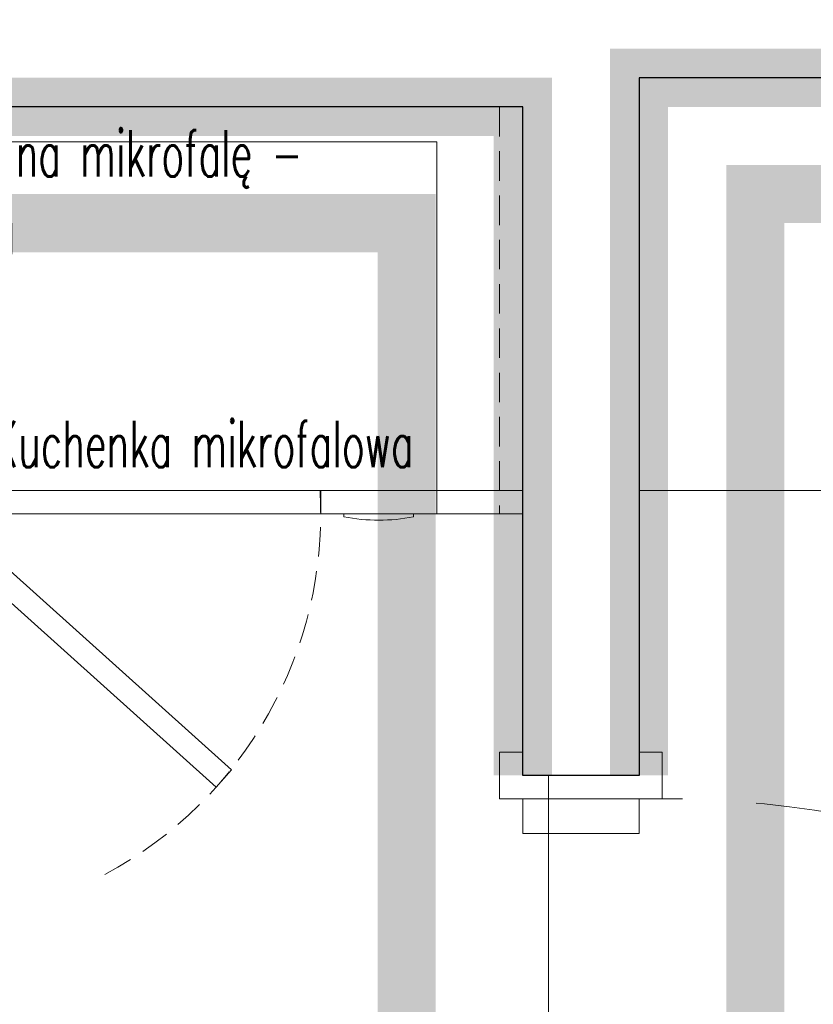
# Model space of a CAD drawing. Header units: millimetres. Extents: x -2074 to 12588, y -3630 to 101167.
# Tile 49 of 256: x 2754 to 2822, y -1567 to -1483. Entities that reach past the tile are written whole.
import ezdxf

# ---------------------------------------------------------------- set-up
doc = ezdxf.new("R2010")
doc.units = ezdxf.units.MM
doc.linetypes.add('CONTINOUS', pattern=[0])
doc.linetypes.add('DASHED', pattern=[19.05, 12.7, -6.35])
for name, color, linetype, lineweight in [('SelinAr_BUD_drzwi okna', 7, 'Continuous', 18), ('SelinAr_BUD_posadzka', 7, 'Continuous', 20), ('SelinAr_BUD_posadzka cokoły', 5, 'Continuous', 18), ('SelinAr_BUD_posadzka okładziny ścienne', 5, 'Continuous', 20), ('SelinAr_BUD_ściany', 7, 'Continuous', 25), ('SelinAr_WYP_instalacje elektryczne', 8, 'Continuous', 18)]:
    doc.layers.add(name, color=color, linetype=linetype, lineweight=lineweight)
doc.styles.add('JACEK_07', font='SIMPLEX.SHX', dxfattribs={"width": 0.7})
doc.linetypes.add('_EL_VEDENI_NN_NADZ', pattern='A,0.39,-0.59,[109,cadkon.shx,S=0.2,R=0,X=0,Y=0],-1.97,0.39,-0.39', length=3.73)

# ---------------------------------------------------------------- blocks, each defined once
blk = doc.blocks.new('*U399')
for points in [[(-2, -5), (0, -5), (0, 5), (-2, 5), (-2, 7), (2, 7), (2, 5), (2, -7), (-2, -7), (-2, -5)], [(2, 5), (5, 5), (5, -5), (2, -5)]]:
    blk.add_lwpolyline(points)
at = {"linetype": 'DASHED'}
blk.add_arc((88, 7), 86, 90, 180, dxfattribs=at)
blk = doc.blocks.new('*U459')
for points in [[(0, 0), (60, 0), (60, -35), (0, -35)], [(42.6, -33), (52.6, -33), (52.6, -35), (42.6, -35)], [(33.598, -58.51), (7.4, -35), (8.736, -33.511), (34.933, -57.022)]]:
    blk.add_lwpolyline(points, close=True)
at = {"color": 253, "linetype": 'DASHED', "ltscale": 0.2}
for points in [[(2, 0), (2, -35)], [(58, 0), (58, -35)]]:
    blk.add_lwpolyline(points, dxfattribs=at)
for points in [[(7.4, -3), (52.6, -3), (52.6, -35), (7.4, -35), (7.4, -3)], [(42.6, -33), (7.4, -33)]]:
    blk.add_lwpolyline(points)
blk.add_lwpolyline([(44.6, -35), (44.6, -35.25, 0.1), (50.6, -35.25), (50.6, -35)], format="xyb")
blk.add_arc((7.4, -35), 35.2, 298.18788, 3.2572, dxfattribs=at)
at = {"char_height": 4, "width": 40.43399, "style": 'JACEK_07'}
for s, insert, attachment_point in [('{\\W0.6;Szafka na mikrofalę - wisząca}', (4, -2), 1), ('{\\W0.6;Kuchenka mikrofalowa}', (50.6, -31), 9)]:
    blk.add_mtext(s, dxfattribs=dict(at, insert=insert, attachment_point=attachment_point))
blk = doc.blocks.new('ewerwerwerwe')
at = {"layer": 'SelinAr_BUD_ściany'}
blk.add_lwpolyline([(2827.157, 1750.241), (2827.157, 1522.241), (2837.157, 1522.241), (2837.157, 1512.241), (2807.157, 1512.241), (2807.157, 1452.241), (2797.157, 1452.241), (2797.157, 1509.741), (2567.157, 1509.741), (2567.157, 1357.241), (2797.157, 1357.241), (2797.157, 1362.241), (2807.157, 1362.241), (2807.157, 1357.241), (2868.357, 1357.241), (2868.357, 1344.741)], dxfattribs=at)
at = {"layer": 'SelinAr_BUD_drzwi okna', "linetype": 'Continuous', "lineweight": 18, "rotation": 270}
blk.add_blockref('*U399', (2802.157, 1452.241), dxfattribs=at)
at = {"layer": 'SelinAr_WYP_instalacje elektryczne'}
blk.add_blockref('*U459', (2737.157, 1509.741), dxfattribs=at)

msp = doc.modelspace()

# ---------------------------------------------------------------- block references
msp.add_blockref('ewerwerwerwe', (0, -3000))

# ---------------------------------------------------------------- next in the draw order: linework, layer by layer
at = {"layer": 'SelinAr_BUD_posadzka'}
for points in [[(2827.157, -1249.759), (2827.157, -1477.759), (2837.157, -1477.759), (2837.157, -1487.759), (2807.157, -1487.759), (2807.157, -1547.759), (2797.157, -1547.759), (2797.157, -1490.259), (2567.157, -1490.259), (2567.157, -1642.759), (2797.157, -1642.759), (2797.157, -1637.759), (2807.157, -1637.759), (2807.157, -1642.759), (2868.357, -1642.759), (2868.357, -1655.259)], [(2797.157, -1523.259), (2567.157, -1523.259)], [(3157.157, -1523.259), (2807.157, -1523.259)], [(2799.354, -1637.759), (2799.354, -1547.759)]]:
    msp.add_lwpolyline(points, dxfattribs=at)
at = {"layer": 'SelinAr_BUD_posadzka cokoły', "linetype": '_EL_VEDENI_NN_NADZ', "ltscale": 3, "const_width": 5}
for points in [[(2837.157, -1487.759), (2807.157, -1487.759), (2807.157, -1547.759)], [(2797.157, -1547.759), (2797.157, -1490.259), (2567.157, -1490.259), (2567.157, -1642.759), (2797.157, -1642.759), (2797.157, -1637.759)]]:
    msp.add_lwpolyline(points, dxfattribs=at)
at = {"layer": 'SelinAr_BUD_posadzka okładziny ścienne', "color": 30, "linetype": 'CONTINOUS', "ltscale": 0.2, "const_width": 5}
msp.add_lwpolyline([(3032.157, -1632.759), (3032.157, -1497.759), (2817.157, -1497.759), (2817.157, -1632.759)], close=True, dxfattribs=at)
at = {"layer": 'SelinAr_BUD_posadzka okładziny ścienne', "color": 114, "linetype": 'CONTINOUS', "ltscale": 0.2, "const_width": 5}
msp.add_lwpolyline([(2577.157, -1500.259), (2787.157, -1500.259), (2787.157, -1632.832), (2577.157, -1632.759)], dxfattribs=at)

doc.saveas('drawing.dxf')
